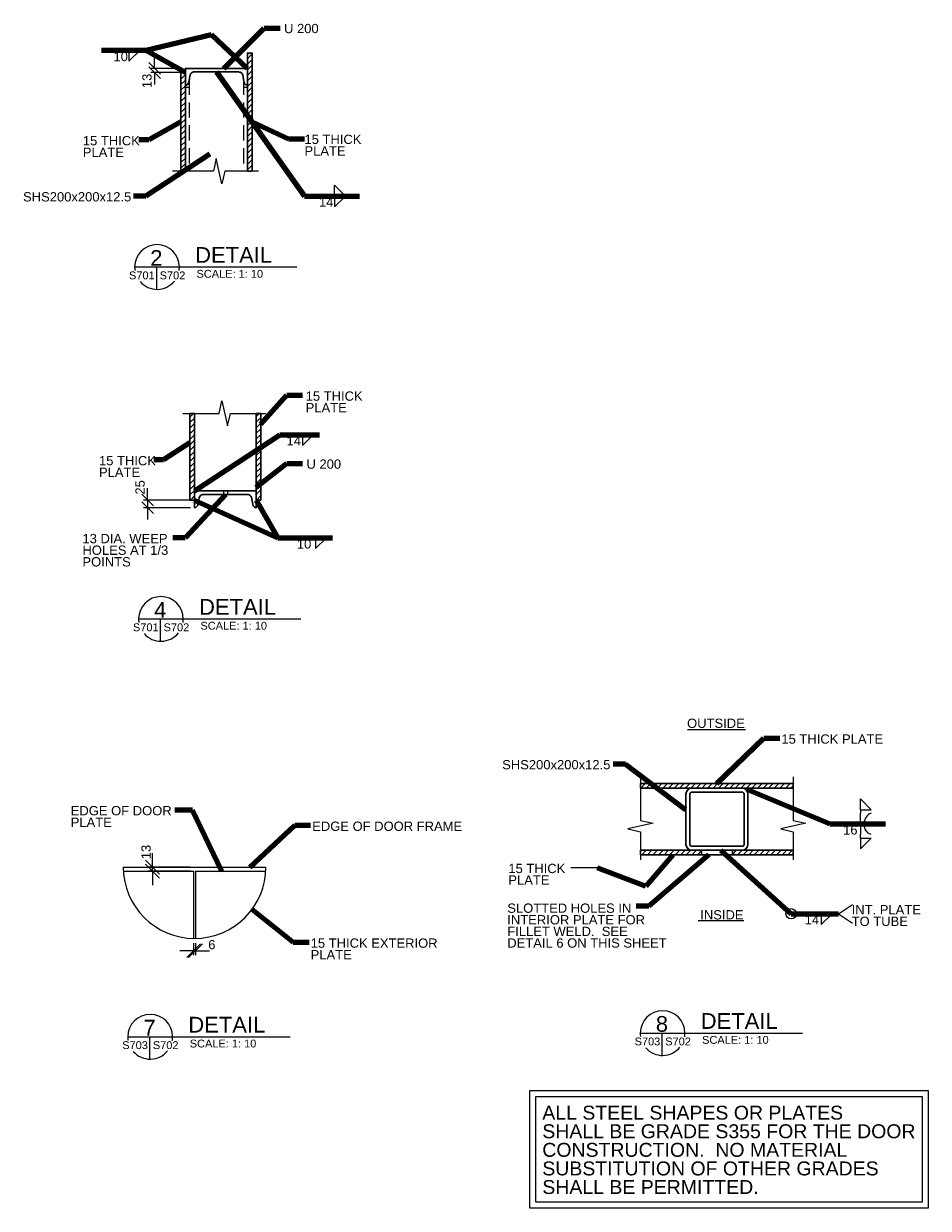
# Model space of a CAD drawing. Header units: inches. Extents: x 436783 to 442937, y 232413 to 236238.
# Tile 2 of 2: x 440016 to 442937, y 232413 to 236238. Entities that reach past the tile are written whole.
import ezdxf

# ---------------------------------------------------------------- set-up
doc = ezdxf.new("R2010")
doc.units = ezdxf.units.IN
doc.header["$MEASUREMENT"] = 0
doc.linetypes.add('DGN3', pattern=[73.875936, 49.250624, -24.625312])
doc.layers.add('G-ANNO-DIM', color=1, linetype='Continuous', lineweight=0)
doc.layers.add('G-ANNO-TEXT', color=7, linetype='Continuous', lineweight=0)
doc.layers.add('S-BRAC-HORZ', color=7, linetype='Continuous', lineweight=30, true_color=0x0000f0)
doc.layers.add('S-WALL-SHEA', color=7, linetype='Continuous', lineweight=30, true_color=0x005a00)
doc.styles.add('1 10', font='arial.ttf', dxfattribs={"height": 30})
doc.styles.add('1 20', font='arial.ttf', dxfattribs={"height": 60})
doc.styles.add("3 4 1'-0", font='arial.ttf', dxfattribs={"height": 50.8})
doc.styles.add('SUBTITLE 4.7625', font='romans.shx', dxfattribs={"width": 0.8, "height": 4762.5})
doc.styles.add('TITLE20', font='simplex.shx', dxfattribs={"height": 127000})
doc.dimstyles.new("1 1 2  1'-0", dxfattribs={"dimtxt": 30, "dimasz": 45, "dimexe": 15, "dimexo": 15, "dimgap": 15, "dimtad": 1, "dimdec": 0, "dimzin": 15, "dimdsep": 46, "dimtxsty": '1 10', "dimsah": 1, "dimcen": 0, "dimadec": 4, "dimazin": 3, "dimtfac": 1, "dimtdec": 0, "dimtix": 1, "dimtofl": 0, "dimtmove": 0, "dimatfit": 3, "dimfxl": 1, "dimtolj": 1, "dimtzin": 0, "dimarcsym": 0})

# ---------------------------------------------------------------- blocks, each defined once
blk = doc.blocks.new('_Oblique')
at = {"color": 0, "linetype": 'ByBlock', "lineweight": -2}
blk.add_line((-0.5, -0.5), (0.5, 0.5), dxfattribs=at)
blk = doc.blocks.new('*D18')
at = {"layer": 'Defpoints', "color": 0, "transparency": 16777216}
for p in [(440568, 234699.8), (440416.4, 234674.8), (440568, 234674.8)]:
    blk.add_point(p, dxfattribs=at)
at = {"layer": 'G-ANNO-DIM', "color": 0, "lineweight": -2, "transparency": 16777216}
for p, q in [((440416.4, 234699.8), (440416.4, 234737.9)), ((440555.3, 234699.8), (440403.7, 234699.8)), ((440416.4, 234699.8), (440416.4, 234674.8)), ((440555.3, 234674.8), (440403.7, 234674.8)), ((440416.4, 234674.8), (440416.4, 234636.7))]:
    blk.add_line(p, q, dxfattribs=at)
at = {"layer": 'G-ANNO-DIM', "color": 0, "lineweight": -2, "transparency": 16777216, "xscale": 38.1, "yscale": 38.1, "zscale": 38.1}
for p, rotation in [((440416.4, 234699.8), 270), ((440416.4, 234674.8), 90)]:
    blk.add_blockref('_Oblique', p, dxfattribs=dict(at, rotation=rotation))
at = {"layer": 'G-ANNO-DIM', "color": 0, "transparency": 16777216, "insert": (440392.4, 234740.6), "char_height": 30, "attachment_point": 5, "rotation": 90, "style": '1 10'}
blk.add_mtext('\\A1;{\\C256;25}', dxfattribs=at)
blk = doc.blocks.new('*D25')
at = {"layer": 'Defpoints', "color": 0, "transparency": 16777216}
for p in [(440565.2, 233284.3), (440571.2, 233284.3), (440571.2, 233244.8)]:
    blk.add_point(p, dxfattribs=at)
at = {"layer": 'G-ANNO-DIM', "color": 0, "lineweight": -2, "transparency": 16777216}
for p, q in [((440565.2, 233269.3), (440565.2, 233229.8)), ((440571.2, 233269.3), (440571.2, 233229.8)), ((440565.2, 233244.8), (440520.2, 233244.8)), ((440571.2, 233244.8), (440616.2, 233244.8))]:
    blk.add_line(p, q, dxfattribs=at)
at = {"layer": 'G-ANNO-DIM', "color": 0, "lineweight": -2, "transparency": 16777216, "xscale": 45, "yscale": 45, "zscale": 45}
blk.add_blockref('_Oblique', (440565.2, 233244.8), dxfattribs=at)
at = {"layer": 'G-ANNO-DIM', "color": 0, "lineweight": -2, "transparency": 16777216, "xscale": 45, "yscale": 45, "zscale": 45, "rotation": 180}
blk.add_blockref('_Oblique', (440571.2, 233244.8), dxfattribs=at)
at = {"layer": 'G-ANNO-DIM', "color": 0, "transparency": 16777216, "insert": (440623.9, 233264), "char_height": 30, "attachment_point": 5, "style": '1 10'}
blk.add_mtext('\\A1;6', dxfattribs=at)
blk = doc.blocks.new('*D26')
at = {"layer": 'Defpoints', "color": 0, "transparency": 16777216}
for p in [(440538.9, 236093.2), (440439.1, 236079.8), (440538.5, 236079.8)]:
    blk.add_point(p, dxfattribs=at)
at = {"layer": 'G-ANNO-DIM', "color": 0, "lineweight": -2, "transparency": 16777216}
for p, q in [((440439.1, 236093.2), (440439.1, 236131.3)), ((440526.2, 236093.2), (440426.4, 236093.2)), ((440525.8, 236079.8), (440426.4, 236079.8)), ((440439.1, 236079.8), (440439.1, 236041.7))]:
    blk.add_line(p, q, dxfattribs=at)
at = {"layer": 'G-ANNO-DIM', "color": 0, "lineweight": -2, "transparency": 16777216, "xscale": 38.1, "yscale": 38.1, "zscale": 38.1}
for p, rotation in [((440439.1, 236093.2), 270), ((440439.1, 236079.8), 90)]:
    blk.add_blockref('_Oblique', p, dxfattribs=dict(at, rotation=rotation))
at = {"layer": 'G-ANNO-DIM', "color": 0, "transparency": 16777216, "insert": (440414.6, 236052.9), "char_height": 30, "attachment_point": 5, "rotation": 90, "style": '1 10'}
blk.add_mtext('\\A1;{\\C256;13}', dxfattribs=at)
blk = doc.blocks.new('*D27')
at = {"layer": 'Defpoints', "color": 0, "transparency": 16777216}
for p in [(440432, 233514.7), (440568.2, 233514.7), (440571.2, 233501.7)]:
    blk.add_point(p, dxfattribs=at)
at = {"layer": 'G-ANNO-DIM', "color": 0, "lineweight": -2, "transparency": 16777216}
for p, q in [((440432, 233514.7), (440432, 233559.7)), ((440553.2, 233514.7), (440417, 233514.7)), ((440556.2, 233501.7), (440417, 233501.7)), ((440432, 233501.7), (440432, 233514.7)), ((440432, 233501.7), (440432, 233456.7))]:
    blk.add_line(p, q, dxfattribs=at)
at = {"layer": 'G-ANNO-DIM', "color": 0, "lineweight": -2, "transparency": 16777216, "xscale": 44.99999999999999, "yscale": 44.99999999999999, "zscale": 44.99999999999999}
for p, rotation in [((440432, 233514.7), 270), ((440432, 233501.7), 90)]:
    blk.add_blockref('_Oblique', p, dxfattribs=dict(at, rotation=rotation))
at = {"layer": 'G-ANNO-DIM', "color": 0, "transparency": 16777216, "insert": (440411.7, 233563.4), "char_height": 30, "attachment_point": 5, "rotation": 90, "style": '1 10'}
blk.add_mtext('\\A1;13', dxfattribs=at)
blk = doc.blocks.new('AnonymousCell7')
at = {"layer": 'G-ANNO-TEXT'}
for p, q in [((-17.3, 17.3), (-17.3, -17.3)), ((-5.2, 17.3), (-5.2, 13.6))]:
    blk.add_line(p, q, dxfattribs=at)
at = {"layer": 'G-ANNO-TEXT', "extrusion": (0, 0, -1)}
blk.add_arc((-29.5, 15.1), 34.6, 290.5526, 0, dxfattribs=at)
blk = doc.blocks.new('AnonymousCell8')
at = {"layer": 'G-ANNO-TEXT'}
for p, q in [((-17.3, -17.3), (-17.3, 17.3)), ((-5.2, -17.3), (-5.2, -13.6))]:
    blk.add_line(p, q, dxfattribs=at)
blk.add_arc((29.5, -15.1), 34.6, 110.5526, 180, dxfattribs=at)

msp = doc.modelspace()

# ---------------------------------------------------------------- hatches: boundary and pattern name
at = {"layer": 'S-WALL-SHEA'}
h = msp.add_hatch(dxfattribs=at)
h.set_pattern_fill('USER', color=256, scale=12.7, angle=45, style=0, pattern_type=0)
h.set_pattern_definition([(45, (440742.236, 235679.068), (-8.98026, 8.98026), [])])
h.paths.add_polyline_path([(440754.2, 235761.7), (440754.2, 236142.8), (440738.8, 236142.8), (440738.8, 236038.8), (440738.8, 236038.8), (440738.8, 236032.4), (440738.8, 235761.7)])
h = msp.add_hatch(dxfattribs=at)
h.set_pattern_fill('USER', color=256, scale=12.7, angle=45, style=0, pattern_type=0)
h.set_pattern_definition([(45, (440526.043, 235683.72), (-8.98026, 8.98026), [])])
h.paths.add_polyline_path([(440538.5, 235761.7), (440538.5, 236032.4), (440538.5, 236038.8), (440538.5, 236038.8), (440538.5, 236079.8), (440523.9, 236079.8), (440523.9, 235761.7)])
h = msp.add_hatch(dxfattribs=at)
h.set_pattern_fill('USER', color=256, scale=12.7, angle=45, style=0, pattern_type=0)
h.set_pattern_definition([(45, (440559.446, 234794.337), (-8.98026, 8.98026), [])])
h.paths.add_polyline_path([(440553, 234979.6), (440553, 234699.8), (440568, 234699.8), (440568, 234712.5), (440568, 234766.8), (440568, 234766.8), (440568, 234979.6)])
h = msp.add_hatch(dxfattribs=at)
h.set_pattern_fill('USER', color=256, scale=12.7, angle=45, style=0, pattern_type=0)
h.set_pattern_definition([(45, (440772.255, 234776.281), (-8.98026, 8.98026), [])])
h.paths.add_polyline_path([(440767.5, 234979.6), (440767.5, 234766.8), (440767.5, 234712.5), (440767.5, 234699.8), (440782.1, 234699.8), (440782.1, 234979.6)])
h = msp.add_hatch(dxfattribs=at)
h.set_pattern_fill('USER', color=256, scale=12.7, angle=45, style=0, pattern_type=0)
h.set_pattern_definition([(45, (441922.974, 233773.655), (-8.98026, 8.98026), [])])
h.paths.add_polyline_path([(442501.3, 233784.7), (442007.8, 233784.3), (442007.8, 233769.6), (442336.2, 233769.6), (442338.6, 233769.6), (442501.3, 233769.6)])
h = msp.add_hatch(dxfattribs=at)
h.set_pattern_fill('USER', color=256, scale=12.7, angle=45, style=0, pattern_type=0)
h.set_pattern_definition([(45, (442134.288, 233550.957), (-8.9803, 8.9803), [])])
h.paths.add_polyline_path([(442007.8, 233554.5), (442205, 233554.5), (442205, 233569.2), (442173.9, 233569.2), (442171.4, 233569.2), (442007.8, 233569.2)])
h = msp.add_hatch(dxfattribs=at)
h.set_pattern_fill('USER', color=256, scale=12.7, angle=45, style=0, pattern_type=0)
h.set_pattern_definition([(45, (442316.701, 233549.612), (-8.98026, 8.98026), [])])
h.paths.add_polyline_path([(442501.3, 233569.2), (442338.4, 233569.2), (442336.2, 233569.2), (442304.7, 233569.2), (442304.7, 233554.5), (442501.3, 233554.5)])

# ---------------------------------------------------------------- linework, layer by layer
at = {"layer": 'G-ANNO-DIM'}
for p, q in [((442160.2, 233958.5), (442346.9, 233958.5)), ((442194.1, 233341.8), (442341.9, 233341.8))]:
    msp.add_line(p, q, dxfattribs=at)
at = {"layer": 'G-ANNO-DIM', "extrusion": (0, 0, -1), "elevation": 0, "flags": 128}
for points in [[(-441650.4, 232793.8), (-442937.3, 232793.8), (-442937.3, 232413), (-441650.4, 232413), (-441650.4, 232793.8)], [(-441670.4, 232773.8), (-442917.3, 232773.8), (-442917.3, 232433), (-441670.4, 232433), (-441670.4, 232773.8)]]:
    msp.add_lwpolyline(points, dxfattribs=at)
at = {"layer": 'G-ANNO-TEXT'}
for p, q in [((440754.2, 236142.8), (440738.8, 236142.8)), ((440754.2, 236142.8), (440754.2, 235761.7)), ((440538.5, 236093.1), (440538.5, 235761.7)), ((440538.5, 236093.1), (440738.8, 236093.1)), ((440738.8, 236093.1), (440738.8, 235761.7)), ((440523.9, 236079.8), (440538.5, 236079.8)), ((440523.9, 236079.8), (440523.9, 235761.7)), ((440550.1, 236050.4), (440553.7, 236072.3)), ((440567.7, 236081.8), (440709.6, 236081.8)), ((440727.2, 236050.4), (440723.6, 236072.3)), ((440538.5, 236032.4), (440551.2, 236032.4)), ((440726.1, 236032.4), (440738.8, 236032.4)), ((440444.7, 235452.1), (440444.7, 235379.9)), ((440553, 234979.6), (440553, 234699.8)), ((440568, 234979.6), (440568, 234699.8)), ((440767.5, 234979.6), (440767.5, 234699.8)), ((440782.1, 234979.6), (440782.1, 234699.8)), ((440661.6, 234729.6), (440661.6, 234718.2)), ((440674.3, 234729.7), (440674.3, 234718.2)), ((440553, 234699.8), (440568, 234699.8)), ((440782.1, 234699.8), (440767.5, 234699.8)), ((440457.4, 234315.9), (440457.4, 234243.7)), ((442007.8, 233769.6), (442501.3, 233769.6)), ((442718.1, 233700), (442752.7, 233700)), ((442718.1, 233700), (442718.1, 233688.8)), ((442718.1, 233608.3), (442718.1, 233619.5)), ((442718.1, 233608.3), (442752.7, 233608.3)), ((442007.8, 233569.2), (442501.3, 233569.2)), ((442007.8, 233554.5), (442501.3, 233554.5)), ((440337.8, 233514.7), (440798.6, 233514.7)), ((440337.8, 233501.7), (440565.2, 233501.7)), ((440565.2, 233501.7), (440565.2, 233284.3)), ((440571.2, 233501.7), (440571.2, 233284.3)), ((440571.2, 233501.7), (440798.6, 233501.7)), ((441869.2, 233512.2), (441782.7, 233512.2)), ((442646.8, 233363.9), (442692.8, 233394.4)), ((442646.8, 233363.9), (442692.8, 233333.3)), ((440422.7, 232966.9), (440422.7, 232894.8)), ((442077.2, 232978.8), (442077.2, 232906.7))]:
    msp.add_line(p, q, dxfattribs=at)
at = {"layer": 'G-ANNO-TEXT', "linetype": 'DGN3'}
for p, q in [((440551.2, 236057.5), (440551.2, 235761.7)), ((440726.1, 236057.6), (440726.1, 235761.7))]:
    msp.add_line(p, q, dxfattribs=at)
at = {"layer": 'G-ANNO-TEXT', "linetype": 'Continuous', "lineweight": 13}
for p, q in [((440374.7, 235452.1), (440898.6, 235452.1)), ((440387.4, 234315.9), (440911.3, 234315.9)), ((440352.7, 232966.9), (440876.6, 232966.9)), ((442007.2, 232978.8), (442531.1, 232978.8))]:
    msp.add_line(p, q, dxfattribs=at)
at = {"layer": 'G-ANNO-TEXT', "flags": 128}
for points in [[(440356.3, 236151), (440356.3, 236116.3), (440391, 236151)], [(440774.4, 235761.7), (440737.1, 235761.7), (440665.9, 235761.7), (440656.7, 235721.1), (440638.2, 235802.4), (440629, 235761.7), (440496.7, 235761.7)], [(441020.5, 235681.2), (441020.5, 235646.5), (441055.1, 235681.2)], [(440529.8, 234979.6), (440572.1, 234979.6), (440647.1, 234979.6), (440656.3, 235020.2), (440674.8, 234939), (440684, 234979.6), (440798.5, 234979.6)], [(440916.7, 234910.3), (440916.7, 234875.6), (440951.3, 234910.3)], [(440959, 234577.5), (440959, 234542.8), (440993.6, 234577.5)], [(442007.8, 233805.8), (442007.8, 233765.5), (442007.8, 233665.6), (442048.4, 233656.3), (441967.2, 233637.8), (442007.8, 233628.6), (442007.8, 233538.1)], [(442501.3, 233805.8), (442501.3, 233765.5), (442501.3, 233665.6), (442541.9, 233656.3), (442460.7, 233637.8), (442501.3, 233628.6), (442501.3, 233538.1)], [(442718.1, 233608.3), (442718.1, 233573.6), (442752.7, 233608.3)], [(442591.8, 233363.9), (442591.8, 233329.2), (442626.4, 233363.9)]]:
    msp.add_lwpolyline(points, dxfattribs=at)
at = {"layer": 'G-ANNO-TEXT', "extrusion": (0, 0, -1), "flags": 128}
for points in [[(-441020.5, 235681.2), (-441020.5, 235715.8), (-441055.1, 235681.2)], [(-442718.1, 233700), (-442718.1, 233734.7), (-442752.7, 233700)]]:
    msp.add_lwpolyline(points, dxfattribs=at)
at = {"layer": 'G-ANNO-TEXT'}
msp.add_circle((442494.2, 233363.9), 16.6, dxfattribs=at)
for centre, radius, start, end in [((440567, 236068), 13.8, 86.7508, 162.1597), ((440710.3, 236068), 13.8, 17.8403, 93.2492), ((440537.6, 236051.2), 12.4, 273.6901, 355.8051), ((440739.7, 236051.2), 12.4, 184.1949, 266.3099), ((440568.2, 233514.7), 230.4, 180, 0)]:
    msp.add_arc(centre, radius, start, end, dxfattribs=at)
at = {"layer": 'G-ANNO-TEXT', "linetype": 'Continuous', "lineweight": 0}
for centre, start, end in [((440446.9, 235452.1), 0, 180), ((440446.9, 235452.1), 180, 188.8692), ((440446.9, 235452.1), 350.5695, 0), ((440446.9, 235452.1), 220.9285, 321.0245), ((440459.6, 234315.9), 0, 180), ((440459.6, 234315.9), 180, 188.8692), ((440459.6, 234315.9), 350.5695, 0), ((440459.6, 234315.9), 220.9285, 321.0245), ((440424.9, 232966.9), 0, 180), ((442079.4, 232978.8), 0, 180), ((440424.9, 232966.9), 180, 188.8692), ((440424.9, 232966.9), 350.5695, 0), ((442079.4, 232978.8), 180, 188.8692), ((442079.4, 232978.8), 350.5695, 0), ((440424.9, 232966.9), 220.9285, 321.0245), ((442079.4, 232978.8), 220.9285, 321.0245)]:
    msp.add_arc(centre, 72.2, start, end, dxfattribs=at)
at = {"layer": 'G-ANNO-TEXT'}
for points in [[(442007.8, 233769.6), (442501.3, 233769.6)], [(442007.8, 233569.2), (442501.3, 233569.2)], [(442501.3, 233554.5), (442007.8, 233554.5)]]:
    msp.add_open_spline(points, degree=1, dxfattribs=at)
at = {"layer": 'S-BRAC-HORZ'}
for p, q in [((442154.7, 233750.4), (442154.7, 233588.1)), ((442167.5, 233750.4), (442167.5, 233588.1)), ((442173.9, 233756.8), (442336.2, 233756.8)), ((442342.3, 233750.4), (442342.3, 233588.1)), ((442355.1, 233750.4), (442355.1, 233588.1)), ((442173.9, 233581.7), (442336.2, 233581.7)), ((442173.9, 233569.2), (442336.2, 233569.2))]:
    msp.add_line(p, q, dxfattribs=at)
at = {"layer": 'S-BRAC-HORZ', "flags": 128}
for points in [[(440538.5, 236038.8), (440542.4, 236039.7), (440545.2, 236041.6), (440547.9, 236044.6), (440549.5, 236047.7), (440550.1, 236050.4), (440553.7, 236072.3), (440555.2, 236075.1), (440558, 236078.4), (440560.1, 236080), (440562.3, 236080.9), (440565, 236081.8), (440567.7, 236081.8), (440709.6, 236081.8), (440712.9, 236081.5), (440715.6, 236080.6), (440718.1, 236079.7), (440720.2, 236077.8), (440721.7, 236075.7), (440723.6, 236072.3), (440727.2, 236050.4), (440728.1, 236046.4), (440730, 236043.4), (440731.8, 236041.9), (440733.3, 236040.6), (440734.8, 236039.7), (440738.8, 236038.8), (440738.8, 236093.1), (440538.5, 236093.1), (440538.5, 236038.8)], [(440568, 234674.8), (440572.1, 234675.8), (440574.9, 234677.4), (440577.6, 234680.5), (440579, 234683.5), (440579.6, 234686.3), (440583.4, 234708.2), (440584.7, 234711.1), (440587.5, 234714.3), (440589.6, 234715.9), (440591.9, 234716.9), (440594.6, 234717.7), (440597.3, 234717.8), (440738.2, 234717.8), (440741.5, 234717.5), (440744.4, 234716.6), (440746.7, 234715.5), (440748.9, 234713.7), (440750.5, 234711.6), (440752.2, 234708.2), (440756, 234686.3), (440756.9, 234682.3), (440758.7, 234679.4), (440760.4, 234677.7), (440762, 234676.5), (440763.4, 234675.8), (440767.4, 234674.8), (440767.5, 234729.1), (440568, 234729.1), (440568, 234674.8)]]:
    msp.add_lwpolyline(points, dxfattribs=at)
at = {"layer": 'S-BRAC-HORZ'}
for centre, radius, start, end in [((442173.8, 233750.4), 19, 90, 180), ((442336, 233750.4), 19, 0, 90), ((442173.8, 233750.4), 6.35, 90, 180), ((442336, 233750.4), 6.35, 0, 90), ((442173.8, 233588.1), 19, 180, 270), ((442173.8, 233588.1), 6.35, 180, 270), ((442336, 233588.1), 19, 270, 0), ((442336, 233588.1), 6.35, 270, 0)]:
    msp.add_arc(centre, radius, start, end, dxfattribs=at)
at = {"layer": 'S-WALL-SHEA', "flags": 128}
for points in [[(440754.2, 235761.7), (440754.2, 236142.8), (440738.8, 236142.8), (440738.8, 236038.8), (440738.8, 236038.8), (440738.8, 236032.4), (440738.8, 235761.7), (440754.2, 235761.7)], [(440538.5, 235761.7), (440538.5, 236032.4), (440538.5, 236038.8), (440538.5, 236038.8), (440538.5, 236079.8), (440523.9, 236079.8), (440523.9, 235761.7), (440538.5, 235761.7)], [(440553, 234979.6), (440553, 234699.8), (440568, 234699.8), (440568, 234712.5), (440568, 234766.8), (440568, 234766.8), (440568, 234979.6), (440553, 234979.6)], [(440767.5, 234979.6), (440767.5, 234766.8), (440767.5, 234712.5), (440767.5, 234699.8), (440782.1, 234699.8), (440782.1, 234979.6), (440767.5, 234979.6)], [(442501.3, 233784.7), (442007.8, 233784.3), (442007.8, 233769.6), (442336.2, 233769.6), (442338.6, 233769.6), (442501.3, 233769.6), (442501.3, 233784.7)], [(442007.8, 233554.5), (442205, 233554.5), (442205, 233569.2), (442173.9, 233569.2), (442171.4, 233569.2), (442007.8, 233569.2), (442007.8, 233554.5)], [(442501.3, 233569.2), (442338.4, 233569.2), (442336.2, 233569.2), (442304.7, 233569.2), (442304.7, 233554.5), (442501.3, 233554.5), (442501.3, 233569.2)]]:
    msp.add_lwpolyline(points, dxfattribs=at)

# ---------------------------------------------------------------- block references
at = {"color": 7, "linetype": 'Continuous', "lineweight": 0}
for name, p in [('AnonymousCell8', (442735.4, 233671.5)), ('AnonymousCell7', (442735.4, 233636.8))]:
    msp.add_blockref(name, p, dxfattribs=at)

# ---------------------------------------------------------------- texts
at = {"layer": 'G-ANNO-DIM', "color": 7, "char_height": 30, "attachment_point": 1, "line_spacing_factor": 0.75, "style": '1 10'}
for s, insert in [('U 200', (440857, 236237.1)), ('10', (440306.3, 236146.6)), ('15 THICK\\PPLATE', (440207.4, 235874.9)), ('15 THICK\\PPLATE', (440923, 235879.3)), ('SHS200x200x12.5', (440014.4, 235693.7)), ('14', (440969.7, 235676.8)), ('15 THICK\\PPLATE', (440926.9, 235050.3)), ('14', (440865.2, 234905.9)), ('15 THICK\\PPLATE', (440259.5, 234841.8)), ('U 200', (440929.5, 234830.8)), ('13 DIA. WEEP\\PHOLES AT 1/3 \\PPOINTS', (440206.1, 234590.3)), ('10', (440898.4, 234573.1)), ('OUTSIDE', (442158.4, 233994)), ('15 THICK PLATE', (442463, 233943.1)), ('SHS200x200x12.5', (441561.4, 233860.3)), ('EDGE OF DOOR \\PPLATE', (440168.3, 233711.8)), ('EDGE OF DOOR FRAME', (440947.9, 233661.6)), ('16', (442662.2, 233649.8)), ('15 THICK\\PPLATE', (441581.3, 233525.2)), ('INT. PLATE\\PTO TUBE', (442689.8, 233392.1)), ('INSIDE', (442201, 233375.6)), ('14', (442538.1, 233359.5)), ('15 THICK EXTERIOR\\PPLATE', (440943, 233284.2))]:
    msp.add_mtext(s, dxfattribs=dict(at, insert=insert))
at = {"layer": 'G-ANNO-DIM', "color": 7, "insert": (441577.9, 233397.1), "char_height": 30, "width": 521.217, "attachment_point": 1, "line_spacing_factor": 0.75, "style": '1 10'}
msp.add_mtext('SLOTTED HOLES IN INTERIOR PLATE FOR FILLET WELD.  SEE DETAIL 6 ON THIS SHEET', dxfattribs=at)
at = {"layer": 'G-ANNO-TEXT', "linetype": 'Continuous', "lineweight": 0, "char_height": 50.8, "attachment_point": 5, "style": 'TITLE20'}
for s, insert in [('{\\fArial|b0|i0|c0|p34;\\C256;2}', (440444.7, 235481.3)), ('{\\fArial|b0|i0|c0|p34;\\C256;4}', (440457.4, 234345.1)), ('{\\fArial|b0|i0|c0|p34;\\C256;8}', (442077.2, 233008)), ('{\\fArial|b0|i0|c0|p34;\\C256;7}', (440422.7, 232996.2))]:
    msp.add_mtext(s, dxfattribs=dict(at, insert=insert))
at = {"layer": 'G-ANNO-TEXT', "linetype": 'Continuous', "lineweight": 13, "char_height": 50.8, "attachment_point": 7, "style": 'SUBTITLE 4.7625'}
for insert in [(440570, 235465.6), (440582.7, 234329.4), (442202.5, 232992.4), (440548, 232980.5)]:
    msp.add_mtext('{\\fArial|b0|i0|c0|p34;\\W1;\\C256;DETAIL}', dxfattribs=dict(at, insert=insert))
at = {"layer": 'G-ANNO-TEXT', "color": 7, "linetype": 'Continuous', "lineweight": 0, "char_height": 25.4, "attachment_point": 1, "line_spacing_factor": 0.8, "style": "3 4 1'-0"}
for s, insert in [('SCALE: 1: 10', (440574.4, 235442.8)), ('S701', (440356.5, 235437.7)), ('S702', (440455.4, 235437.7)), ('S701', (440369.2, 234301.5)), ('S702', (440468.1, 234301.5)), ('SCALE: 1: 10', (440587.1, 234306.6)), ('SCALE: 1: 10', (440552.5, 232957.7)), ('S703', (441989, 232964.4)), ('S702', (442087.9, 232964.4)), ('SCALE: 1: 10', (442206.9, 232969.5)), ('S703', (440334.5, 232952.5)), ('S702', (440433.4, 232952.5))]:
    msp.add_mtext(s, dxfattribs=dict(at, insert=insert))
at = {"layer": 'G-ANNO-TEXT', "color": 7, "linetype": 'Continuous', "lineweight": 0, "insert": (441690.9, 232744.3, 0), "char_height": 45, "width": 1272.275, "attachment_point": 1, "line_spacing_factor": 0.8, "style": '1 20'}
msp.add_mtext('ALL STEEL SHAPES OR PLATES \\PSHALL BE GRADE S355 FOR THE DOOR  CONSTRUCTION.  NO MATERIAL  SUBSTITUTION OF OTHER GRADES SHALL BE PERMITTED.', dxfattribs=at)

# ---------------------------------------------------------------- dimensions: what is measured, and where the dimension line sits
at = {"layer": 'G-ANNO-DIM'}
for base, p1, p2, override, picture, middle in [((440439.1, 236079.8), (440538.9, 236093.2), (440538.5, 236079.8), {"dimtxt": 25.4, "dimasz": 38.1, "dimexe": 12.7, "dimexo": 12.7, "dimgap": 12.7, "dimblk1": 'Oblique', "dimblk2": 'Oblique', "dimtmove": 2, "dimfrac": 2}, '*D26', (440414.6, 236052.9)), ((440416.4, 234674.8), (440568, 234699.8), (440568, 234674.8), {"dimtxt": 25.4, "dimasz": 38.1, "dimexe": 12.7, "dimexo": 12.7, "dimgap": 12.7, "dimblk1": 'Oblique', "dimblk2": 'Oblique', "dimtofl": 1, "dimtmove": 2, "dimfrac": 2}, '*D18', (440392.4, 234740.6))]:
    dim = msp.add_linear_dim(base=base, p1=p1, p2=p2, angle=270, text='{\\C256;<>}', dimstyle="1 1 2  1'-0", override=override, dxfattribs=at)
    dim.commit()
    dim.dimension.update_dxf_attribs({"geometry": picture, "text_midpoint": middle, "dimtype": 160, "text_rotation": 90})
dim = msp.add_linear_dim(base=(440432, 233514.7), p1=(440571.2, 233501.7), p2=(440568.2, 233514.7), angle=90, dimstyle="1 1 2  1'-0", override={"dimasz": 45, "dimexe": 15, "dimexo": 15, "dimgap": 15, "dimblk1": 'Oblique', "dimblk2": 'Oblique', "dimtofl": 1, "dimtmove": 2, "dimfrac": 2}, dxfattribs=at)
dim.commit()
dim.dimension.update_dxf_attribs({"geometry": '*D27', "text_midpoint": (440411.7, 233563.4), "dimtype": 160, "text_rotation": 270})
dim = msp.add_linear_dim(base=(440571.2, 233244.8), p1=(440565.2, 233284.3), p2=(440571.2, 233284.3), dimstyle="1 1 2  1'-0", override={"dimblk1": 'Oblique', "dimblk2": 'Oblique', "dimtmove": 2, "dimfrac": 2}, dxfattribs=at)
dim.commit()
dim.dimension.update_dxf_attribs({"geometry": '*D25', "text_midpoint": (440623.9, 233264), "dimtype": 160})

# ---------------------------------------------------------------- leaders
at = {"layer": 'G-ANNO-TEXT'}
for points in [[(440662.5, 236093.2), (440793.2, 236223.6), (440844.5, 236223.6)], [(440738.4, 236093.2), (440622.3, 236202), (440411.7, 236151)], [(440538.5, 236079.8), (440411.7, 236151), (440267.8, 236151)], [(440638.6, 236081.8), (440922.9, 235681.2), (441100.5, 235681.2)], [(440523.9, 235920.8), (440420.3, 235863), (440387.7, 235863)], [(440754.2, 235920.8), (440871.4, 235866), (440922.7, 235866)], [(440617, 235816), (440411, 235680.8), (440371, 235680.8)], [(440782.1, 234944.7), (440865.8, 235038.4), (440917, 235038.4)], [(440568, 234729.1), (440843.1, 234910.3), (440971.6, 234910.3)], [(440553, 234883.9), (440467.8, 234829.9), (440436.2, 234829.9)], [(440767.5, 234739.7), (440865.8, 234817.4), (440917, 234817.4)], [(440667.8, 234717.8), (440538.2, 234577.5), (440498.3, 234577.5)], [(440568, 234699.8), (440837.4, 234577.5), (441013.9, 234577.5)], [(440767.5, 234699.8), (440837.4, 234577.5), (440912.7, 234577.5)], [(442254.6, 233784.5), (442406.6, 233931.1), (442457.9, 233931.1)], [(442154.7, 233699), (441959.3, 233847.3), (441919.3, 233847.3)], [(442351.6, 233766), (442620.5, 233654.2), (442798.6, 233654.2)], [(440656.3, 233501.7), (440561.7, 233698.8), (440504.2, 233698.8)], [(440746.2, 233514.7), (440891.6, 233649.6), (440942.8, 233649.6)], [(442267.1, 233569.2), (442494.2, 233363.9), (442646.8, 233363.9)], [(442112.7, 233554.5), (442025.4, 233453), (441869.2, 233512.2)], [(442228.3, 233554.5), (442034.5, 233388.4), (441994.5, 233388.4)], [(440753.8, 233378.2), (440886.7, 233272.2), (440938, 233272.2)]]:
    msp.add_leader(points, dimstyle="1 1 2  1'-0", override={"dimscale": 1, "dimtxt": 25.4, "dimasz": 38.1, "dimgap": 12.7, "dimtad": 1, "dimclrd": 0, "dimlwd": 65534}, dxfattribs=at)

doc.saveas('drawing.dxf')
